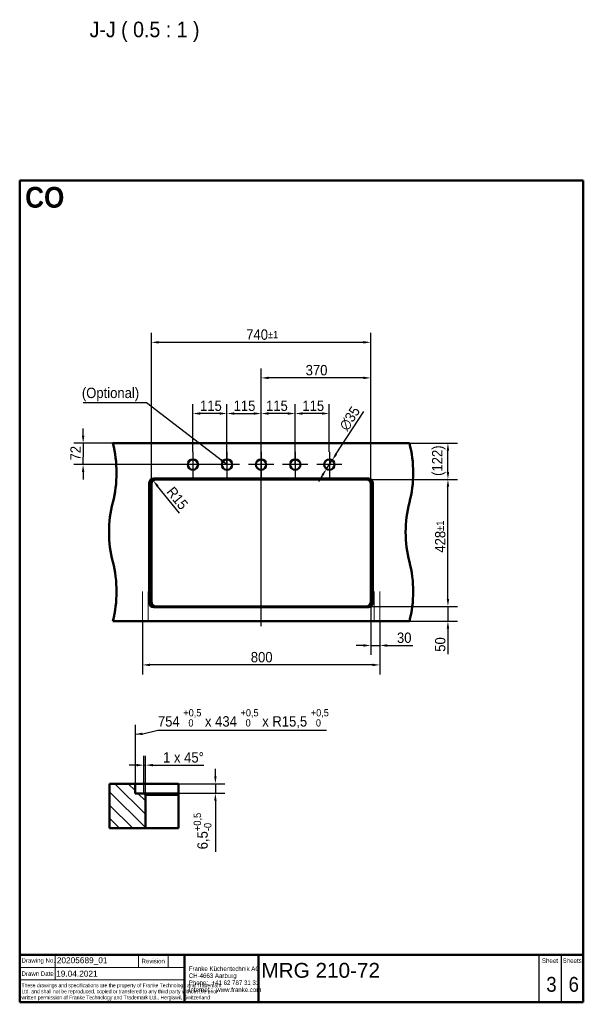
# Model space of a CAD drawing. Header units: millimetres. Extents: x 100 to 2000, y 93 to 3412.
import ezdxf
from ezdxf.enums import TextEntityAlignment as Align

# ---------------------------------------------------------------- set-up
doc = ezdxf.new("R2010")
doc.units = ezdxf.units.MM
doc.header["$LTSCALE"] = 10
for name, color, linetype, lineweight in [('Center Mark(ISO)', 7, 'Continuous', 25), ('Centerline(ISO)', 7, 'Continuous', 25), ('Dimensions(ISO)', 7, 'Continuous', 25), ('Hatch', 7, 'Continuous', 9), ('Sketch Geometry(DIN)', 7, 'Continuous', 50), ('Sketch Geometry(ISO)', 7, 'Continuous', 50), ('Symbole(DIN)', 7, 'Continuous', 25), ('Symbols(ISO)', 7, 'Continuous', 25), ('Visible Edges(ISO)', 7, 'Continuous', 50), ('Visible Tangent Edges(ISO)', 7, 'Continuous', 25)]:
    doc.layers.add(name, color=color, linetype=linetype, lineweight=lineweight)
doc.styles.add('Text Style20', font='arial.ttf')
doc.styles.add('Text Style40', font='arial.ttf')
doc.styles.add('Text Style9', font='arial.ttf')
doc.styles.add('Text_3.5mm', font='arial.ttf', dxfattribs={"width": 0.9})
doc.styles.add('Text_5.0mm', font='arial.ttf', dxfattribs={"width": 0.9})
doc.styles.add('Text__1.3mm', font='arial.ttf', dxfattribs={"width": 0.9})
doc.styles.add('Text__1.5mm', font='arial.ttf', dxfattribs={"width": 0.9})
doc.styles.add('Text__3.5mm', font='arial.ttf', dxfattribs={"width": 0.9})
doc.styles.add('Text__3.5mmBigText', font='arial.ttf', dxfattribs={"width": 0.9})
doc.styles.add('Text__5.0mm', font='arial.ttf', dxfattribs={"width": 0.9})
doc.dimstyles.new('KS-STANDARD', dxfattribs={"dimscale": 10, "dimtxt": 3.5, "dimasz": 2.5, "dimexe": 3.175, "dimexo": 0, "dimgap": 0.8, "dimtad": 1, "dimdec": 1, "dimrnd": 1e-08, "dimtxsty": 'Text_3.5mm', "dimcen": 0.09, "dimdle": 10, "dimclrd": 7, "dimclre": 7, "dimclrt": 7, "dimadec": 0, "dimazin": 2, "dimtfac": 0.714286, "dimtdec": 4, "dimtmove": 0, "dimatfit": 3, "dimfxl": 1, "dimtolj": 1, "dimlwd": 25, "dimlwe": 25, "dimarcsym": 0})
doc.dimstyles.new('KS-STANDARD$7', dxfattribs={"dimscale": 10, "dimtxt": 3.5, "dimasz": 2.5, "dimexe": 3.175, "dimexo": 0, "dimgap": 0.8, "dimtad": 1, "dimdec": 1, "dimrnd": 1e-08, "dimtxsty": 'Text_3.5mm', "dimcen": 0.09, "dimdle": 10, "dimclrd": 7, "dimclre": 7, "dimclrt": 7, "dimadec": 0, "dimazin": 2, "dimtfac": 0.714286, "dimtdec": 4, "dimtmove": 0, "dimatfit": 3, "dimfxl": 1, "dimtolj": 1, "dimlwd": 25, "dimlwe": 25, "dimarcsym": 0})

# ---------------------------------------------------------------- blocks, each defined once
blk = doc.blocks.new('Title Blocks FKT-Marketing')
at = {"layer": 'Sketch Geometry(DIN)', "color": 7, "linetype": 'Continuous', "lineweight": 50}
for p, q in [((97.45, 118.35), (287.45, 118.35)), ((97.45, 118.35), (97.45, 102.35)), ((152.95, 118.35), (152.95, 102.35)), ((177.95, 102.35), (177.95, 118.35)), ((287.45, 102.35), (287.45, 118.35)), ((97.45, 102.35), (287.45, 102.35))]:
    blk.add_line(p, q, dxfattribs=at)
at = {"layer": 'Sketch Geometry(DIN)', "color": 7, "linetype": 'Continuous', "lineweight": 18}
for p, q in [((109.45, 118.35), (109.45, 109.85)), ((137.45, 114.1), (137.45, 118.35)), ((147.45, 114.1), (147.45, 118.35)), ((97.45, 114.1), (152.95, 114.1)), ((97.45, 109.85), (152.95, 109.85))]:
    blk.add_line(p, q, dxfattribs=at)
at = {"layer": 'Sketch Geometry(DIN)', "color": 7, "linetype": 'Continuous', "lineweight": 25}
for p, q in [((272.45, 118.35), (272.45, 102.35)), ((279.95, 118.35), (279.95, 102.35))]:
    blk.add_line(p, q, dxfattribs=at)
at = {"layer": 'Symbole(DIN)', "color": 7, "style": 'Text__1.5mm'}
for s, insert, char_height, width, attachment_point in [('\\fArial|b0|i0;Drawing No.', (98.05, 116.22), 1.4986, 15.7321, 4), ('Revision', (142.45, 116.22), 1.499, 13.4705, 5), ('Sheet', (276.2, 116.35), 1.499, 6.6871, 5), ('Sheets', (283.7, 116.35), 1.499, 6.6871, 5), ('Drawn Date', (98.05, 111.97), 1.499, 13.6702, 4)]:
    blk.add_mtext(s, dxfattribs=dict(at, insert=insert, char_height=char_height, width=width, attachment_point=attachment_point))
at = {"layer": 'Symbole(DIN)', "color": 7, "attachment_point": 4, "line_spacing_factor": 0.944221}
for s, insert, char_height, width, style in [('\\fArial|b0|i0;{\\H1.4986;Franke Küchentechnik AG\\PCH-4663 Aarburg\\PPhone:  +41 62 787 31 31\\PInternet :  www.franke.com}', (154.45, 110.11), 1.4986, 34.1835, 'Text__3.5mm'), ('\\fArial|b0|i0;\\W0.75;These drawings and specifications are the property of Franke Technology and Trademark Ltd. and shall not be reproduced, copied or transfered to any third party without the prior written permission of Franke Technology and Trademark Ltd., Hergiswil, Switzerland', (98.05, 105.81), 1.3, 54.5435, 'Text__1.3mm')]:
    blk.add_mtext(s, dxfattribs=dict(at, insert=insert, char_height=char_height, width=width, style=style))
at = {"layer": 'Symbole(DIN)', "color": 7}
for tag, p, height, style in [('Document_Number_001', (109.96, 115.5), 2, 'Text Style40'), ('Drawn_Date_001', (109.74, 110.99), 2, 'Text Style40'), ('Title_001', (178.93, 110.6), 5, 'Text Style20')]:
    blk.add_attdef(tag, p, '', height=height, dxfattribs=dict(at, style=style))
at = {"layer": 'Symbole(DIN)', "color": 7, "style": 'Text Style40'}
blk.add_attdef('Revision_Index_1', text='', height=2, dxfattribs=at).set_placement((150.2, 116.22), align=Align.MIDDLE_CENTER)
at = {"layer": 'Symbole(DIN)', "color": 7, "style": 'Text__5.0mm', "width": 0.9}
for tag, p in [('Sheet_number_001', (274.96, 105.88)), ('Number_of_sheets_001', (282.47, 105.88))]:
    blk.add_attdef(tag, p, '', height=5, dxfattribs=at)
at = {"layer": 'Symbole(DIN)', "color": 7, "style": 'Text Style9'}
blk.add_attdef('Auxiliary_Remark1', text='', height=3.5, dxfattribs=at).set_placement((179.45, 105.85), align=Align.MIDDLE_LEFT)
blk = doc.blocks.new('Borders Marketing Border')
at = {"layer": 'Sketch Geometry(ISO)'}
for p, q in [((10, 287), (200, 287)), ((10, 10), (10, 287)), ((200, 287), (200, 10)), ((200, 10), (10, 10))]:
    blk.add_line(p, q, dxfattribs=at)
blk = doc.blocks.new('*D6')
at = {"layer": 'Defpoints', "color": 0, "linetype": 'Continuous'}
for p in [(1283.8, 1449.2), (1313.8, 1384.2), (1283.8, 1302.4)]:
    blk.add_point(p, dxfattribs=at)
at = {"layer": 'Dimensions(ISO)', "color": 7, "linetype": 'Continuous', "lineweight": 25}
for p, q in [((1283.8, 1449.2), (1283.8, 1270.6)), ((1313.8, 1384.2), (1313.8, 1270.6)), ((1258.8, 1302.4), (1233.8, 1302.4)), ((1283.8, 1302.4), (1313.8, 1302.4)), ((1338.8, 1302.4), (1424.8, 1302.4))]:
    blk.add_line(p, q, dxfattribs=at)
at = {"layer": 'Dimensions(ISO)', "color": 7, "linetype": 'Continuous'}
for points in [[(1258.8, 1306.5), (1258.8, 1298.2), (1283.8, 1302.4)], [(1338.8, 1306.5), (1338.8, 1298.2), (1313.8, 1302.4)]]:
    blk.add_solid(points, dxfattribs=at)
at = {"layer": 'Dimensions(ISO)', "color": 7, "linetype": 'Continuous', "lineweight": 25, "insert": (1371.8, 1328.3), "char_height": 35, "attachment_point": 4, "style": 'Text_3.5mm'}
blk.add_mtext('\\A1;30', dxfattribs=at)
blk = doc.blocks.new('*D7')
at = {"layer": 'Defpoints', "color": 0, "linetype": 'Continuous'}
for p in [(513.8, 1384.2), (1313.8, 1384.2), (513.8, 1236.9)]:
    blk.add_point(p, dxfattribs=at)
at = {"layer": 'Dimensions(ISO)', "color": 7, "linetype": 'Continuous', "lineweight": 25}
for p, q in [((513.8, 1384.2), (513.8, 1205.1)), ((1313.8, 1384.2), (1313.8, 1205.1)), ((1288.8, 1236.9), (538.8, 1236.9))]:
    blk.add_line(p, q, dxfattribs=at)
at = {"layer": 'Dimensions(ISO)', "color": 7, "linetype": 'Continuous'}
for points in [[(538.8, 1241.1), (538.8, 1232.7), (513.8, 1236.9)], [(1288.8, 1241.1), (1288.8, 1232.7), (1313.8, 1236.9)]]:
    blk.add_solid(points, dxfattribs=at)
at = {"layer": 'Dimensions(ISO)', "color": 7, "linetype": 'Continuous', "lineweight": 25, "insert": (879.1, 1262.8), "char_height": 35, "attachment_point": 4, "style": 'Text_3.5mm'}
blk.add_mtext('\\A1;800', dxfattribs=at)
blk = doc.blocks.new('*D8')
at = {"layer": 'Defpoints', "color": 0, "linetype": 'Continuous'}
for p in [(1268.8, 1434.2), (1543.6, 1434.2), (1413.8, 1384.2)]:
    blk.add_point(p, dxfattribs=at)
at = {"layer": 'Dimensions(ISO)', "color": 7, "linetype": 'Continuous', "lineweight": 25}
for p, q in [((1543.6, 1459.2), (1543.6, 1484.2)), ((1268.8, 1434.2), (1575.4, 1434.2)), ((1543.6, 1434.2), (1543.6, 1384.2)), ((1413.8, 1384.2), (1575.4, 1384.2)), ((1543.6, 1359.2), (1543.6, 1273.2))]:
    blk.add_line(p, q, dxfattribs=at)
at = {"layer": 'Dimensions(ISO)', "color": 7, "linetype": 'Continuous'}
for points in [[(1539.5, 1459.2), (1547.8, 1459.2), (1543.6, 1434.2)], [(1539.5, 1359.2), (1547.8, 1359.2), (1543.6, 1384.2)]]:
    blk.add_solid(points, dxfattribs=at)
at = {"layer": 'Dimensions(ISO)', "color": 7, "linetype": 'Continuous', "lineweight": 25, "insert": (1517.8, 1281.2), "char_height": 35, "attachment_point": 4, "rotation": 90, "style": 'Text_3.5mm'}
blk.add_mtext('\\A1;50', dxfattribs=at)
blk = doc.blocks.new('*D9')
at = {"layer": 'Defpoints', "color": 0, "linetype": 'Continuous'}
for p in [(1413.8, 1984.2), (1543.6, 1984.2), (1268.8, 1862.2)]:
    blk.add_point(p, dxfattribs=at)
at = {"layer": 'Dimensions(ISO)', "color": 7, "linetype": 'Continuous', "lineweight": 25}
for p, q in [((1413.8, 1984.2), (1575.4, 1984.2)), ((1543.6, 1887.2), (1543.6, 1959.2)), ((1268.8, 1862.2), (1575.4, 1862.2))]:
    blk.add_line(p, q, dxfattribs=at)
at = {"layer": 'Dimensions(ISO)', "color": 7, "linetype": 'Continuous'}
for points in [[(1539.5, 1959.2), (1547.8, 1959.2), (1543.6, 1984.2)], [(1539.5, 1887.2), (1547.8, 1887.2), (1543.6, 1862.2)]]:
    blk.add_solid(points, dxfattribs=at)
at = {"layer": 'Dimensions(ISO)', "color": 7, "linetype": 'Continuous', "lineweight": 25, "insert": (1512.7, 1873.9), "char_height": 35, "attachment_point": 4, "rotation": 90, "style": 'Text_3.5mm'}
blk.add_mtext('\\A1;(122)', dxfattribs=at)
blk = doc.blocks.new('*D10')
at = {"layer": 'Defpoints', "color": 0, "linetype": 'Continuous'}
for p in [(1268.8, 1862.2), (1543.6, 1862.2), (1268.8, 1434.2)]:
    blk.add_point(p, dxfattribs=at)
at = {"layer": 'Dimensions(ISO)', "color": 7, "linetype": 'Continuous', "lineweight": 25}
for p, q in [((1268.8, 1862.2), (1575.4, 1862.2)), ((1543.6, 1459.2), (1543.6, 1837.2)), ((1268.8, 1434.2), (1575.4, 1434.2))]:
    blk.add_line(p, q, dxfattribs=at)
at = {"layer": 'Dimensions(ISO)', "color": 7, "linetype": 'Continuous'}
for points in [[(1539.5, 1837.2), (1547.8, 1837.2), (1543.6, 1862.2)], [(1539.5, 1459.2), (1547.8, 1459.2), (1543.6, 1434.2)]]:
    blk.add_solid(points, dxfattribs=at)
at = {"layer": 'Dimensions(ISO)', "color": 7, "linetype": 'Continuous', "lineweight": 25, "insert": (1517.8, 1615.3), "char_height": 35, "attachment_point": 4, "rotation": 90, "style": 'Text_3.5mm'}
blk.add_mtext('\\A1;428{\\H25.000001;±1}', dxfattribs=at)
blk = doc.blocks.new('*D11')
at = {"layer": 'Defpoints', "color": 0, "linetype": 'Continuous'}
for p in [(1283.8, 2324.2), (543.8, 1847.2), (1283.8, 1847.2)]:
    blk.add_point(p, dxfattribs=at)
at = {"layer": 'Dimensions(ISO)', "color": 7, "linetype": 'Continuous', "lineweight": 25}
for p, q in [((543.8, 1847.2), (543.8, 2355.9)), ((568.8, 2324.2), (1258.8, 2324.2)), ((1283.8, 1847.2), (1283.8, 2355.9))]:
    blk.add_line(p, q, dxfattribs=at)
at = {"layer": 'Dimensions(ISO)', "color": 7, "linetype": 'Continuous'}
for points in [[(568.8, 2328.4), (568.8, 2320), (543.8, 2324.2)], [(1258.8, 2328.4), (1258.8, 2320), (1283.8, 2324.2)]]:
    blk.add_solid(points, dxfattribs=at)
at = {"layer": 'Dimensions(ISO)', "color": 7, "linetype": 'Continuous', "lineweight": 25, "insert": (863.6, 2350.1), "char_height": 35, "attachment_point": 4, "style": 'Text_3.5mm'}
blk.add_mtext('\\A1;740{\\H25.000001;±1}', dxfattribs=at)
blk = doc.blocks.new('*D12')
at = {"layer": 'Defpoints', "color": 0, "linetype": 'Continuous'}
for p in [(549.4, 1858.8), (558.8, 1847.2)]:
    blk.add_point(p, dxfattribs=at)
at = {"layer": 'Dimensions(ISO)', "color": 7, "linetype": 'Continuous', "lineweight": 25}
blk.add_line((638.5, 1748.9), (565.1, 1839.4), dxfattribs=at)
at = {"layer": 'Dimensions(ISO)', "color": 7, "linetype": 'Continuous'}
blk.add_solid([(568.4, 1842), (561.9, 1836.8), (549.4, 1858.8)], dxfattribs=at)
at = {"layer": 'Dimensions(ISO)', "color": 7, "linetype": 'Continuous', "lineweight": 25, "insert": (606, 1830.1), "char_height": 35, "attachment_point": 4, "rotation": 309.0028, "style": 'Text_3.5mm'}
blk.add_mtext('\\A1;R15', dxfattribs=at)
blk = doc.blocks.new('*D13')
at = {"layer": 'Defpoints', "color": 0, "linetype": 'Continuous'}
for p in [(913.8, 2084.2), (913.8, 1997), (798.8, 1912.2)]:
    blk.add_point(p, dxfattribs=at)
at = {"layer": 'Dimensions(ISO)', "color": 7, "linetype": 'Continuous', "lineweight": 25}
for p, q in [((798.8, 1912.2), (798.8, 2115.9)), ((913.8, 1997), (913.8, 2115.9)), ((823.8, 2084.2), (888.8, 2084.2))]:
    blk.add_line(p, q, dxfattribs=at)
at = {"layer": 'Dimensions(ISO)', "color": 7, "linetype": 'Continuous'}
for points in [[(823.8, 2088.4), (823.8, 2080), (798.8, 2084.2)], [(888.8, 2088.4), (888.8, 2080), (913.8, 2084.2)]]:
    blk.add_solid(points, dxfattribs=at)
at = {"layer": 'Dimensions(ISO)', "color": 7, "linetype": 'Continuous', "lineweight": 25, "insert": (821.1, 2110.1), "char_height": 35, "attachment_point": 4, "style": 'Text_3.5mm'}
blk.add_mtext('\\A1;115', dxfattribs=at)
blk = doc.blocks.new('*D14')
at = {"layer": 'Defpoints', "color": 0, "linetype": 'Continuous'}
for p in [(913.8, 2084.2), (913.8, 1997), (1028.8, 1912.2)]:
    blk.add_point(p, dxfattribs=at)
at = {"layer": 'Dimensions(ISO)', "color": 7, "linetype": 'Continuous', "lineweight": 25}
for p, q in [((913.8, 1997), (913.8, 2115.9)), ((1028.8, 1912.2), (1028.8, 2115.9)), ((1003.8, 2084.2), (938.8, 2084.2))]:
    blk.add_line(p, q, dxfattribs=at)
at = {"layer": 'Dimensions(ISO)', "color": 7, "linetype": 'Continuous'}
for points in [[(938.8, 2088.4), (938.8, 2080), (913.8, 2084.2)], [(1003.8, 2088.4), (1003.8, 2080), (1028.8, 2084.2)]]:
    blk.add_solid(points, dxfattribs=at)
at = {"layer": 'Dimensions(ISO)', "color": 7, "linetype": 'Continuous', "lineweight": 25, "insert": (930.4, 2110.1), "char_height": 35, "attachment_point": 4, "style": 'Text_3.5mm'}
blk.add_mtext('\\A1;115', dxfattribs=at)
blk = doc.blocks.new('*D15')
at = {"layer": 'Defpoints', "color": 0, "linetype": 'Continuous'}
for p in [(913.8, 2204.2), (913.8, 1997), (1283.8, 1847.2)]:
    blk.add_point(p, dxfattribs=at)
at = {"layer": 'Dimensions(ISO)', "color": 7, "linetype": 'Continuous', "lineweight": 25}
for p, q in [((913.8, 1997), (913.8, 2235.9)), ((1283.8, 1847.2), (1283.8, 2235.9)), ((1258.8, 2204.2), (938.8, 2204.2))]:
    blk.add_line(p, q, dxfattribs=at)
at = {"layer": 'Dimensions(ISO)', "color": 7, "linetype": 'Continuous'}
for points in [[(938.8, 2208.4), (938.8, 2200), (913.8, 2204.2)], [(1258.8, 2208.4), (1258.8, 2200), (1283.8, 2204.2)]]:
    blk.add_solid(points, dxfattribs=at)
at = {"layer": 'Dimensions(ISO)', "color": 7, "linetype": 'Continuous', "lineweight": 25, "insert": (1064, 2230.1), "char_height": 35, "attachment_point": 4, "style": 'Text_3.5mm'}
blk.add_mtext('\\A1;370', dxfattribs=at)
blk = doc.blocks.new('*D16')
at = {"layer": 'Defpoints', "color": 0, "linetype": 'Continuous'}
for p in [(413.8, 1984.2), (313.8, 1912.2), (798.8, 1912.2)]:
    blk.add_point(p, dxfattribs=at)
at = {"layer": 'Dimensions(ISO)', "color": 7, "linetype": 'Continuous', "lineweight": 25}
for p, q in [((313.8, 2009.2), (313.8, 2034.2)), ((413.8, 1984.2), (282.1, 1984.2)), ((313.8, 1984.2), (313.8, 1959.2)), ((313.8, 1959.2), (313.8, 1937.2)), ((313.8, 1912.2), (313.8, 1937.2)), ((798.8, 1912.2), (282.1, 1912.2)), ((313.8, 1887.2), (313.8, 1862.2))]:
    blk.add_line(p, q, dxfattribs=at)
at = {"layer": 'Dimensions(ISO)', "color": 7, "linetype": 'Continuous'}
for points in [[(309.7, 2009.2), (318, 2009.2), (313.8, 1984.2)], [(309.7, 1887.2), (318, 1887.2), (313.8, 1912.2)]]:
    blk.add_solid(points, dxfattribs=at)
at = {"layer": 'Dimensions(ISO)', "color": 7, "linetype": 'Continuous', "lineweight": 25, "insert": (288.3, 1925.9), "char_height": 35, "attachment_point": 4, "rotation": 90, "style": 'Text_3.5mm'}
blk.add_mtext('\\A1;72', dxfattribs=at)
blk = doc.blocks.new('*D17')
at = {"layer": 'Defpoints', "color": 0, "linetype": 'Continuous'}
for p in [(518.9, 899.1), (518.9, 804.1), (523.9, 799.1)]:
    blk.add_point(p, dxfattribs=at)
at = {"layer": 'Dimensions(ISO)', "color": 7, "linetype": 'Continuous', "lineweight": 25}
for p, q in [((518.9, 804.1), (518.9, 930.8)), ((523.9, 799.1), (523.9, 930.8)), ((493.9, 899.1), (468.9, 899.1)), ((518.9, 899.1), (523.9, 899.1)), ((548.9, 899.1), (721.1, 899.1))]:
    blk.add_line(p, q, dxfattribs=at)
at = {"layer": 'Dimensions(ISO)', "color": 7, "linetype": 'Continuous'}
for points in [[(493.9, 903.2), (493.9, 894.9), (518.9, 899.1)], [(548.9, 903.2), (548.9, 894.9), (523.9, 899.1)]]:
    blk.add_solid(points, dxfattribs=at)
at = {"layer": 'Dimensions(ISO)', "color": 7, "linetype": 'Continuous', "lineweight": 25, "insert": (583.4, 924.9), "char_height": 35, "attachment_point": 4, "style": 'Text_3.5mm'}
blk.add_mtext('\\A1;\\fArial|b0|i0;1 x 45°', dxfattribs=at)
blk = doc.blocks.new('*D18')
at = {"layer": 'Defpoints', "color": 0, "linetype": 'Continuous'}
for p in [(566.4, 836.6), (759.8, 836.6), (518.9, 804.1)]:
    blk.add_point(p, dxfattribs=at)
at = {"layer": 'Dimensions(ISO)', "color": 7, "linetype": 'Continuous', "lineweight": 25}
for p, q in [((759.8, 861.6), (759.8, 886.6)), ((566.4, 836.6), (791.5, 836.6)), ((759.8, 836.6), (759.8, 804.1)), ((518.9, 804.1), (791.5, 804.1)), ((759.8, 779.1), (759.8, 607.4))]:
    blk.add_line(p, q, dxfattribs=at)
at = {"layer": 'Dimensions(ISO)', "color": 7, "linetype": 'Continuous'}
for points in [[(755.6, 861.6), (763.9, 861.6), (759.8, 836.6)], [(755.6, 779.1), (763.9, 779.1), (759.8, 804.1)]]:
    blk.add_solid(points, dxfattribs=at)
at = {"layer": 'Dimensions(ISO)', "color": 7, "linetype": 'Continuous', "lineweight": 25, "insert": (716.4, 615.4), "char_height": 35, "attachment_point": 4, "rotation": 90, "style": 'Text_3.5mm'}
blk.add_mtext('\\A1;6,5{\\H25.000001;\\S+0,5^ -0;}', dxfattribs=at)
blk = doc.blocks.new('*D19')
at = {"layer": 'Defpoints', "color": 0, "linetype": 'Continuous'}
for p in [(1153.4, 1926.8), (1134.3, 1897.5)]:
    blk.add_point(p, dxfattribs=at)
at = {"layer": 'Dimensions(ISO)', "color": 7, "linetype": 'Continuous', "lineweight": 25}
for p, q in [((1167, 1947.8), (1260.5, 2091.2)), ((1134.3, 1897.5), (1153.4, 1926.8)), ((1120.6, 1876.6), (1107, 1855.6))]:
    blk.add_line(p, q, dxfattribs=at)
at = {"layer": 'Dimensions(ISO)', "color": 7, "linetype": 'Continuous'}
for points in [[(1163.6, 1950.1), (1170.5, 1945.5), (1153.4, 1926.8)], [(1117.2, 1878.9), (1124.1, 1874.3), (1134.3, 1897.5)]]:
    blk.add_solid(points, dxfattribs=at)
at = {"layer": 'Dimensions(ISO)', "color": 7, "linetype": 'Continuous', "lineweight": 25, "insert": (1190.2, 2032.5), "char_height": 35, "attachment_point": 4, "rotation": 56.9115, "style": 'Text_3.5mm'}
blk.add_mtext('\\A1;∅35', dxfattribs=at)
blk = doc.blocks.new('*D20')
at = {"layer": 'Defpoints', "color": 0, "linetype": 'Continuous'}
for p in [(683.8, 2084.2), (683.8, 1954.7), (798.8, 1954.7)]:
    blk.add_point(p, dxfattribs=at)
at = {"layer": 'Dimensions(ISO)', "color": 7, "linetype": 'Continuous', "lineweight": 25}
for p, q in [((683.8, 1954.7), (683.8, 2115.9)), ((798.8, 1954.7), (798.8, 2115.9)), ((773.8, 2084.2), (708.8, 2084.2))]:
    blk.add_line(p, q, dxfattribs=at)
at = {"layer": 'Dimensions(ISO)', "color": 7, "linetype": 'Continuous'}
for points in [[(708.8, 2088.4), (708.8, 2080), (683.8, 2084.2)], [(773.8, 2088.4), (773.8, 2080), (798.8, 2084.2)]]:
    blk.add_solid(points, dxfattribs=at)
at = {"layer": 'Dimensions(ISO)', "color": 7, "linetype": 'Continuous', "lineweight": 25, "insert": (707.9, 2110.1), "char_height": 35, "attachment_point": 4, "style": 'Text_3.5mm'}
blk.add_mtext('\\A1;115', dxfattribs=at)
blk = doc.blocks.new('*D21')
at = {"layer": 'Defpoints', "color": 0, "linetype": 'Continuous'}
for p in [(1028.8, 2084.2), (1028.8, 1954.7), (1143.8, 1954.7)]:
    blk.add_point(p, dxfattribs=at)
at = {"layer": 'Dimensions(ISO)', "color": 7, "linetype": 'Continuous', "lineweight": 25}
for p, q in [((1028.8, 1954.7), (1028.8, 2115.9)), ((1143.8, 1954.7), (1143.8, 2115.9)), ((1118.8, 2084.2), (1053.8, 2084.2))]:
    blk.add_line(p, q, dxfattribs=at)
at = {"layer": 'Dimensions(ISO)', "color": 7, "linetype": 'Continuous'}
for points in [[(1053.8, 2088.4), (1053.8, 2080), (1028.8, 2084.2)], [(1118.8, 2088.4), (1118.8, 2080), (1143.8, 2084.2)]]:
    blk.add_solid(points, dxfattribs=at)
at = {"layer": 'Dimensions(ISO)', "color": 7, "linetype": 'Continuous', "lineweight": 25, "insert": (1052.9, 2110.1), "char_height": 35, "attachment_point": 4, "style": 'Text_3.5mm'}
blk.add_mtext('\\A1;115', dxfattribs=at)

msp = doc.modelspace()

# ---------------------------------------------------------------- hatches: boundary and pattern name
at = {"layer": 'Hatch'}
h = msp.add_hatch(dxfattribs=at)
h.set_pattern_fill('ANSI31', color=256, scale=254, angle=90, style=0)
h.set_pattern_definition([(135, (0, 0), (-22.4506, -22.4506), [])])
h.paths.add_polyline_path([(402.723, 836.563), (402.723, 686.563), (523.871, 686.563), (523.871, 799.063), (518.871, 804.063), (488.871, 804.063), (488.871, 836.563)])

# ---------------------------------------------------------------- linework, layer by layer
at = {"layer": 'Center Mark(ISO)', "linetype": 'Continuous'}
for p, q in [((683.847, 1954.687), (683.847, 1869.687)), ((798.847, 1954.687), (798.847, 1869.687)), ((798.847, 1954.687), (798.847, 1869.687)), ((913.847, 1954.687), (913.847, 1869.687)), ((913.847, 1954.687), (913.847, 1869.687)), ((1028.847, 1954.687), (1028.847, 1869.687)), ((1028.847, 1954.687), (1028.847, 1869.687)), ((1143.847, 1954.687), (1143.847, 1869.687)), ((726.347, 1912.187), (641.347, 1912.187)), ((841.347, 1912.187), (756.347, 1912.187)), ((841.347, 1912.187), (756.347, 1912.187)), ((956.347, 1912.187), (871.347, 1912.187)), ((956.347, 1912.187), (871.347, 1912.187)), ((1071.347, 1912.187), (986.347, 1912.187)), ((1071.347, 1912.187), (986.347, 1912.187)), ((1186.347, 1912.187), (1101.347, 1912.187))]:
    msp.add_line(p, q, dxfattribs=at)
at = {"layer": 'Centerline(ISO)', "linetype": 'Continuous'}
msp.add_line((913.847, 1368.03), (913.847, 1997.031), dxfattribs=at)
at = {"layer": 'Sketch Geometry(ISO)', "linetype": 'Continuous', "lineweight": 18}
for p, q in [((513.847, 1384.187), (513.847, 1484.187)), ((532.847, 1384.187), (532.847, 1484.187)), ((1294.847, 1384.187), (1294.847, 1484.187)), ((1313.847, 1384.187), (1313.847, 1484.187))]:
    msp.add_line(p, q, dxfattribs=at)
at = {"layer": 'Sketch Geometry(ISO)', "linetype": 'Continuous'}
for centre in [(683.847, 1912.187), (798.847, 1912.187), (913.847, 1912.187), (1028.847, 1912.187), (1143.847, 1912.187)]:
    msp.add_circle(centre, 17.5, dxfattribs=at)
at = {"layer": 'Symbols(ISO)', "color": 7, "linetype": 'Continuous', "lineweight": 25}
msp.add_line((488.871, 1035.126), (488.871, 836.563), dxfattribs=at)
at = {"layer": 'Visible Edges(ISO)'}
for p, q in [((413.847, 1984.187), (1413.847, 1984.187)), ((552.347, 1865.187), (1275.347, 1865.187)), ((1268.847, 1863.187), (558.847, 1863.187)), ((558.847, 1862.187), (1268.847, 1862.187)), ((536.847, 1446.687), (536.847, 1849.687)), ((542.847, 1847.187), (542.847, 1449.187)), ((543.847, 1449.187), (543.847, 1847.187)), ((1283.847, 1847.187), (1283.847, 1449.187)), ((1284.847, 1449.187), (1284.847, 1847.187)), ((1290.847, 1849.687), (1290.847, 1446.687)), ((1275.347, 1431.187), (552.347, 1431.187)), ((1268.847, 1434.187), (558.847, 1434.187)), ((558.847, 1433.187), (1268.847, 1433.187)), ((413.847, 1384.187), (1413.847, 1384.187)), ((402.723, 836.563), (402.723, 686.563)), ((488.871, 836.563), (402.723, 836.563)), ((488.871, 804.063), (488.871, 836.563)), ((488.871, 836.563), (566.371, 836.563)), ((566.371, 836.563), (635.12, 836.563)), ((635.12, 836.563), (635.12, 804.063)), ((518.871, 804.063), (488.871, 804.063)), ((523.871, 799.063), (518.871, 804.063)), ((598.871, 804.063), (518.871, 804.063)), ((523.871, 686.563), (523.871, 799.063)), ((523.871, 799.063), (598.871, 799.063)), ((635.12, 804.063), (598.871, 804.063)), ((598.871, 799.063), (635.12, 799.063)), ((635.12, 804.063), (635.12, 799.063)), ((635.12, 799.063), (635.12, 686.563)), ((402.723, 686.563), (523.871, 686.563)), ((598.871, 686.563), (523.871, 686.563)), ((635.12, 686.563), (598.871, 686.563))]:
    msp.add_line(p, q, dxfattribs=at)
for centre, radius, start, end in [((26.549, 1884.187), 400, 345.522488, 14.477512), ((1026.549, 1884.187), 400, 345.522488, 14.477512), ((552.347, 1849.687), 15.5, 90, 180), ((558.847, 1847.187), 16, 90, 180), ((558.847, 1847.187), 15, 90, 180), ((1268.847, 1847.187), 16, 0, 90), ((1268.847, 1847.187), 15, 0, 90), ((1275.347, 1849.687), 15.5, 0, 90), ((801.146, 1684.187), 400, 165.522488, 194.477512), ((1801.146, 1684.187), 400, 165.522488, 194.477512), ((26.549, 1484.187), 400, 345.522488, 14.477512), ((1026.549, 1484.187), 400, 345.522488, 14.477512), ((552.347, 1446.687), 15.5, 180, 270), ((558.847, 1449.187), 16, 180, 270), ((558.847, 1449.187), 15, 180, 270), ((1268.847, 1449.187), 15, 270, 0), ((1268.847, 1449.187), 16, 270, 0), ((1275.347, 1446.687), 15.5, 270, 0)]:
    msp.add_arc(centre, radius, start, end, dxfattribs=at)
at = {"layer": 'Visible Tangent Edges(ISO)'}
for p, q in [((558.847, 1863.187), (558.847, 1862.187)), ((1268.847, 1863.187), (1268.847, 1862.187)), ((543.847, 1847.187), (542.847, 1847.187)), ((1284.847, 1847.187), (1283.847, 1847.187)), ((542.847, 1449.187), (543.847, 1449.187)), ((558.847, 1433.187), (558.847, 1434.187)), ((1268.847, 1433.187), (1268.847, 1434.187)), ((1284.847, 1449.187), (1283.847, 1449.187))]:
    msp.add_line(p, q, dxfattribs=at)

# ---------------------------------------------------------------- block references
at = {"xscale": 10, "yscale": 10, "zscale": 10}
msp.add_blockref('Borders Marketing Border', (0, 0), dxfattribs=at)
msp.add_blockref('Title Blocks FKT-Marketing', (-874.458, -923.483), dxfattribs=at).add_auto_attribs({'Title_001': 'MRG 210-72', 'Document_Number_001': '20205689_01', 'Drawn_Date_001': '19.04.2021', 'Sheet_number_001': '3', 'Number_of_sheets_001': '6'})

# ---------------------------------------------------------------- texts
at = {"layer": 'Symbols(ISO)', "color": 7, "insert": (335.661, 3336.563), "char_height": 52.5, "attachment_point": 7, "style": 'Text__3.5mmBigText'}
msp.add_mtext('J-J ( 0.5 : 1 )', dxfattribs=at)
at = {"layer": 'Symbols(ISO)', "color": 7}
for s, insert, char_height, width, attachment_point, style in [('\\fArial|b1|i0;{\\H70.0000;CO}', (118.491, 2812.407), 70, 131.9436, 4, 'Text_5.0mm'), ('\\fArial|b0|i0;(Optional)', (309.603, 2125.724), 35, 193.11358, 7, 'Text_3.5mm'), ('\\A0;\\fArial|b0|i0;754 {\\H0.7000x;\\S+0,5^   0;} x 434 {\\H0.7000x;\\S+0,5^   0;} x R15,5 {\\H0.7000x;\\S+0,5^   0;}', (565.993, 1022.647), 34.999999, 576.04612, 7, 'Text_3.5mm')]:
    msp.add_mtext(s, dxfattribs=dict(at, insert=insert, char_height=char_height, width=width, attachment_point=attachment_point, style=style))

# ---------------------------------------------------------------- dimensions: what is measured, and where the dimension line sits
at = {"layer": 'Dimensions(ISO)', "color": 7, "linetype": 'Continuous', "lineweight": 25}
for base, p1, p2, override, picture, middle in [((1283.847, 2324.187), (543.847, 1847.187), (1283.847, 1847.187), {"dimgap": 0.8, "dimdec": 0, "dimtol": 1, "dimlim": 0, "dimtp": 1, "dimtm": 1, "dimtdec": 4, "dimtofl": 0, "dimatfit": 1}, '*D11', (913.747, 2324.187)), ((913.847, 2084.187), (798.847, 1912.187), (913.847, 1997.031), {"dimgap": 0.8, "dimdec": 1, "dimtol": 0, "dimlim": 0, "dimtp": 0, "dimtm": 0, "dimtdec": 4, "dimtofl": 0, "dimatfit": 1}, '*D13', (854.552, 2084.187)), ((913.847, 2084.187), (1028.847, 1912.187), (913.847, 1997.031), {"dimgap": 0.8, "dimdec": 1, "dimtol": 0, "dimlim": 0, "dimtp": 0, "dimtm": 0, "dimtdec": 4, "dimtofl": 0, "dimatfit": 1}, '*D14', (963.865, 2084.187)), ((513.847, 1236.893), (1313.847, 1384.187), (513.847, 1384.187), {"dimgap": 0.8, "dimdec": 1, "dimtol": 0, "dimlim": 0, "dimtp": 0, "dimtm": 0, "dimtdec": 4, "dimtofl": 0, "dimatfit": 1}, '*D7', (913.847, 1236.893))]:
    dim = msp.add_linear_dim(base=base, p1=p1, p2=p2, dimstyle='KS-STANDARD', override=override, dxfattribs=at)
    dim.commit()
    dim.dimension.update_dxf_attribs({"geometry": picture, "text_midpoint": middle, "dimtype": 160})
for base, p1, p2, angle, override, picture, middle in [((913.847, 2204.187), (1283.847, 1847.187), (913.847, 1997.031), 180, {"dimgap": 0.8, "dimdec": 1, "dimtol": 0, "dimlim": 0, "dimtp": 0, "dimtm": 0, "dimtdec": 4, "dimtofl": 0, "dimatfit": 1}, '*D15', (1098.747, 2204.187)), ((683.847, 2084.187), (798.847, 1954.687), (683.847, 1954.687), 180, {"dimgap": 0.8, "dimdec": 1, "dimtol": 0, "dimlim": 0, "dimtp": 0, "dimtm": 0, "dimtdec": 4, "dimtofl": 0, "dimatfit": 1}, '*D20', (741.347, 2084.187)), ((1028.847, 2084.187), (1143.847, 1954.687), (1028.847, 1954.687), 180, {"dimgap": 0.8, "dimdec": 1, "dimtol": 0, "dimlim": 0, "dimtp": 0, "dimtm": 0, "dimtdec": 4, "dimtofl": 0, "dimatfit": 1}, '*D21', (1086.347, 2084.187)), ((313.847, 1912.187), (413.847, 1984.187), (798.847, 1912.187), 90, {"dimgap": 0.8, "dimdec": 1, "dimtol": 0, "dimlim": 0, "dimtp": 0, "dimtm": 0, "dimtdec": 4, "dimtofl": 0}, '*D16', (313.847, 1948.187)), ((1543.624, 1862.187), (1268.847, 1434.187), (1268.847, 1862.187), 90, {"dimgap": 0.8, "dimdec": 1, "dimtol": 1, "dimlim": 0, "dimtp": 1, "dimtm": 1, "dimtdec": 4, "dimtofl": 0, "dimatfit": 1}, '*D10', (1543.624, 1666.187)), ((1543.624, 1434.187), (1413.847, 1384.187), (1268.847, 1434.187), 90, {"dimgap": 0.8, "dimdec": 1, "dimtol": 0, "dimlim": 0, "dimtp": 0, "dimtm": 0, "dimtdec": 4, "dimtofl": 1, "dimatfit": 1}, '*D8', (1543.624, 1303.679)), ((1283.847, 1302.373), (1313.847, 1384.187), (1283.847, 1449.187), 180, {"dimgap": 0.8, "dimdec": 0, "dimtol": 0, "dimlim": 0, "dimtp": 0, "dimtm": 0, "dimtdec": 4, "dimtofl": 1, "dimatfit": 1}, '*D6', (1394.344, 1302.373)), ((759.78, 836.563), (518.871, 804.063), (566.371, 836.563), 90, {"dimgap": 0.8, "dimdec": 1, "dimlfac": 0.2, "dimtol": 1, "dimlim": 0, "dimtp": 0.5, "dimtm": 1e-09, "dimtdec": 1, "dimtofl": 1, "dimatfit": 1}, '*D18', (759.78, 674.642))]:
    dim = msp.add_linear_dim(base=base, p1=p1, p2=p2, angle=angle, dimstyle='KS-STANDARD', override=override, dxfattribs=at)
    dim.commit()
    dim.dimension.update_dxf_attribs({"geometry": picture, "text_midpoint": middle, "dimtype": 160})
dim = msp.add_diameter_dim_2p(p1=(1134.293, 1897.525), p2=(1153.401, 1926.849), dimstyle='KS-STANDARD', override={"dimgap": 0.8, "dimdec": 1, "dimlfac": 1, "dimtol": 0, "dimlim": 0, "dimtp": 0, "dimtm": 0, "dimtdec": 4, "dimatfit": 2}, dxfattribs=at)
dim.commit()
dim.dimension.update_dxf_attribs({"geometry": '*D19', "text_midpoint": (1234.403, 2051.159), "dimtype": 163})
dim = msp.add_linear_dim(base=(1543.624, 1984.187), p1=(1268.847, 1862.187), p2=(1413.847, 1984.187), angle=90, text='(<>)', dimstyle='KS-STANDARD', override={"dimgap": 0.8, "dimdec": 1, "dimtol": 0, "dimlim": 0, "dimtp": 0, "dimtm": 0, "dimtdec": 4, "dimtofl": 0, "dimatfit": 1}, dxfattribs=at)
dim.commit()
dim.dimension.update_dxf_attribs({"geometry": '*D9', "text_midpoint": (1543.624, 1923.187), "dimtype": 160})
dim = msp.add_radius_dim(center=(558.847, 1847.187), mpoint=(549.407, 1858.844), dimstyle='KS-STANDARD', override={"dimgap": 0.8, "dimdec": 1, "dimlfac": 1, "dimcen": 0, "dimtol": 0, "dimlim": 0, "dimtp": 0, "dimtm": 0, "dimtdec": 4, "dimtofl": 0}, dxfattribs=at)
dim.commit()
dim.dimension.update_dxf_attribs({"geometry": '*D12', "text_midpoint": (609.67, 1784.433), "dimtype": 164})
dim = msp.add_linear_dim(base=(518.871, 899.063), p1=(523.871, 799.063), p2=(518.871, 804.063), text='\\fArial|b0|i0;<> x 45°', dimstyle='KS-STANDARD', override={"dimgap": 0.8, "dimdec": 1, "dimlfac": 0.2, "dimtol": 0, "dimlim": 0, "dimtp": 0, "dimtm": 0, "dimtdec": 4, "dimtofl": 1, "dimatfit": 1}, dxfattribs=at)
dim.commit()
dim.dimension.update_dxf_attribs({"geometry": '*D17', "text_midpoint": (648.234, 899.063), "dimtype": 160})

# ---------------------------------------------------------------- leaders
at = {"layer": 'Symbols(ISO)', "color": 7, "linetype": 'Continuous', "lineweight": 25, "annotation_type": 0, "has_hookline": 1}
for points, hookline_direction, text_width in [([(798.847, 1912.187), (527.717, 2119.891), (502.717, 2119.891)], 1, 188.957), ([(488.871, 1003.376), (514.988, 1004.764), (565.993, 1016.813)], 0, 568.309)]:
    msp.add_leader(points, dimstyle='KS-STANDARD$7', override={"dimgap": 0, "dimtad": 1}, dxfattribs=dict(at, hookline_direction=hookline_direction, text_width=text_width))

doc.saveas('drawing.dxf')
